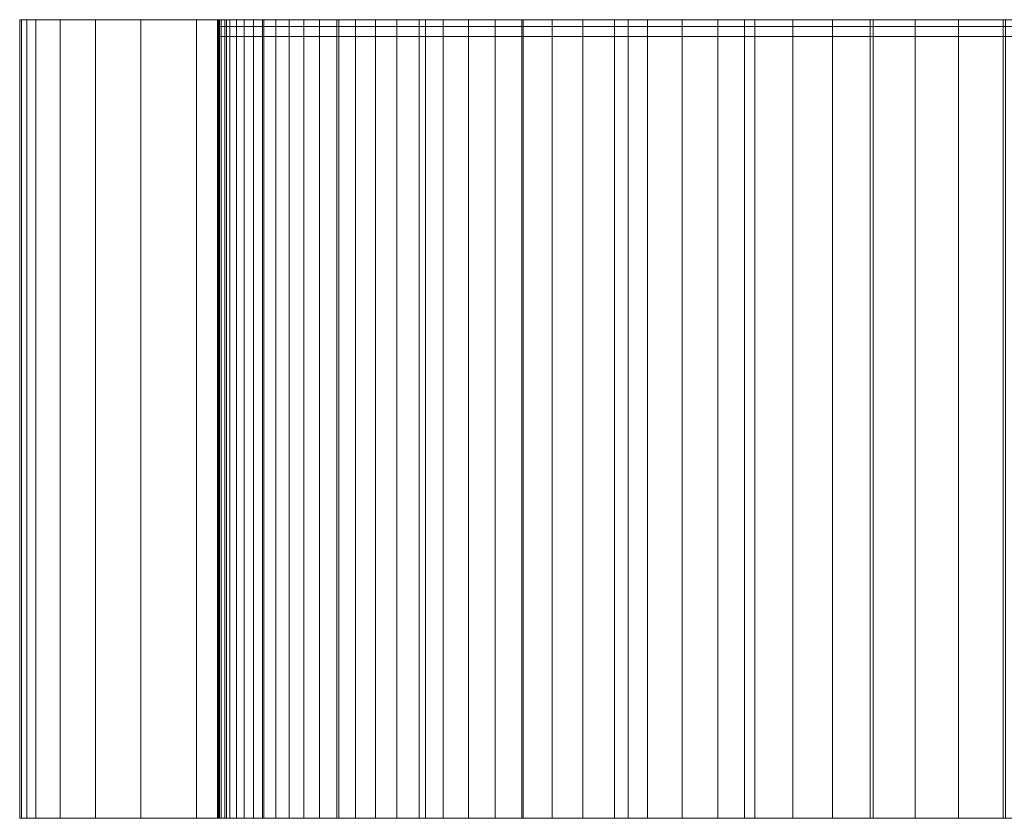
# Model space of a CAD drawing. Header units: millimetres. Extents: x -1780 to -880, y -660 to -620.
# Tile 1 of 9: x -1780 to -1731, y -660 to -620. Entities that reach past the tile are written whole.
import ezdxf

# ---------------------------------------------------------------- set-up
doc = ezdxf.new("R2010")
doc.units = ezdxf.units.MM
doc.header["$LTSCALE"] = 20
doc.layers.add('COTES', color=7, linetype='Continuous', lineweight=15, true_color=0x989898)

# ---------------------------------------------------------------- blocks, each defined once
blk = doc.blocks.new('Group')
at = {"layer": 'COTES', "color": 7, "linetype": 'Continuous', "lineweight": 9, "transparency": 33554687}
for points, invisible_edges in [([(-1770.09, -620, -1251.94), (-1779.903, -620, -1240.47), (-1780, -620, -1265.512), (-1770.09, -620, -1251.94)], 13), ([(-1770.074, -620, -1257.411), (-1770.09, -620, -1251.94), (-1780, -620, -1265.512), (-1770.074, -620, -1257.411)], 14), ([(-1769.991, -620, -1262.88), (-1770.074, -620, -1257.411), (-1780, -620, -1265.512), (-1769.991, -620, -1262.88)], 14), ([(-1769.991, -620, -1262.88), (-1780, -620, -1265.512), (-1779.641, -620, -1265.505), (-1769.991, -620, -1262.88)], 13), ([(-1769.728, -620, -1235.534), (-1779.197, -620, -1225.102), (-1779.903, -620, -1240.47), (-1769.728, -620, -1235.534)], 13), ([(-1769.917, -620, -1241.001), (-1769.728, -620, -1235.534), (-1779.903, -620, -1240.47), (-1769.917, -620, -1241.001)], 14), ([(-1770.037, -620, -1246.47), (-1769.917, -620, -1241.001), (-1779.903, -620, -1240.47), (-1770.037, -620, -1246.47)], 14), ([(-1770.09, -620, -1251.94), (-1770.037, -620, -1246.47), (-1779.903, -620, -1240.47), (-1770.09, -620, -1251.94)], 14), ([(-1769.641, -620, -1262.873), (-1769.991, -620, -1262.88), (-1779.641, -620, -1265.505), (-1769.641, -620, -1262.873)], 14), ([(-1779.641, -620, -2802.909), (-1329.132, -620, -2802.909), (-1769.641, -620, -2792.909), (-1779.641, -620, -2802.909)], 14), ([(-1779.641, -620, -1265.505), (-1779.641, -620, -2802.909), (-1769.641, -620, -2792.909), (-1779.641, -620, -1265.505)], 14), ([(-1779.641, -620, -1265.505), (-1769.641, -620, -2792.909), (-1769.641, -620, -1262.873), (-1779.641, -620, -1265.505)], 13), ([(-1768.755, -620, -1219.153), (-1777.966, -620, -1209.767), (-1779.197, -620, -1225.102), (-1768.755, -620, -1219.153)], 13), ([(-1769.148, -620, -1224.609), (-1768.755, -620, -1219.153), (-1779.197, -620, -1225.102), (-1769.148, -620, -1224.609)], 14), ([(-1769.472, -620, -1230.07), (-1769.148, -620, -1224.609), (-1779.197, -620, -1225.102), (-1769.472, -620, -1230.07)], 14), ([(-1769.728, -620, -1235.534), (-1769.472, -620, -1230.07), (-1779.197, -620, -1225.102), (-1769.728, -620, -1235.534)], 14), ([(-1767.172, -620, -1202.819), (-1776.212, -620, -1194.483), (-1777.966, -620, -1209.767), (-1767.172, -620, -1202.819)], 13), ([(-1767.768, -620, -1208.257), (-1767.172, -620, -1202.819), (-1777.966, -620, -1209.767), (-1767.768, -620, -1208.257)], 14), ([(-1768.295, -620, -1213.702), (-1767.768, -620, -1208.257), (-1777.966, -620, -1209.767), (-1768.295, -620, -1213.702)], 14), ([(-1768.755, -620, -1219.153), (-1768.295, -620, -1213.702), (-1777.966, -620, -1209.767), (-1768.755, -620, -1219.153)], 14), ([(-1764.981, -620, -1186.556), (-1773.937, -620, -1179.268), (-1776.212, -620, -1194.483), (-1764.981, -620, -1186.556)], 13), ([(-1765.779, -620, -1191.968), (-1764.981, -620, -1186.556), (-1776.212, -620, -1194.483), (-1765.779, -620, -1191.968)], 14), ([(-1766.509, -620, -1197.389), (-1765.779, -620, -1191.968), (-1776.212, -620, -1194.483), (-1766.509, -620, -1197.389)], 14), ([(-1767.172, -620, -1202.819), (-1766.509, -620, -1197.389), (-1776.212, -620, -1194.483), (-1767.172, -620, -1202.819)], 14), ([(-1763.184, -620, -1175.764), (-1771.143, -620, -1164.139), (-1773.937, -620, -1179.268), (-1763.184, -620, -1175.764)], 13), ([(-1764.116, -620, -1181.155), (-1763.184, -620, -1175.764), (-1773.937, -620, -1179.268), (-1764.116, -620, -1181.155)], 14), ([(-1764.981, -620, -1186.556), (-1764.116, -620, -1181.155), (-1773.937, -620, -1179.268), (-1764.981, -620, -1186.556)], 14), ([(-1759.988, -620, -1159.669), (-1767.833, -620, -1149.115), (-1771.143, -620, -1164.139), (-1759.988, -620, -1159.669)], 13), ([(-1761.12, -620, -1165.02), (-1759.988, -620, -1159.669), (-1771.143, -620, -1164.139), (-1761.12, -620, -1165.02)], 14), ([(-1762.185, -620, -1170.386), (-1761.12, -620, -1165.02), (-1771.143, -620, -1164.139), (-1762.185, -620, -1170.386)], 14), ([(-1763.184, -620, -1175.764), (-1762.185, -620, -1170.386), (-1771.143, -620, -1164.139), (-1763.184, -620, -1175.764)], 14), ([(-1329.132, -620, -2802.909), (-1329.132, -620, -2792.909), (-1769.641, -620, -2792.909), (-1329.132, -620, -2802.909)], 12), ([(-1756.193, -620, -1143.703), (-1764.012, -620, -1134.212), (-1767.833, -620, -1149.115), (-1756.193, -620, -1143.703)], 13), ([(-1757.524, -620, -1149.009), (-1756.193, -620, -1143.703), (-1767.833, -620, -1149.115), (-1757.524, -620, -1149.009)], 14), ([(-1758.789, -620, -1154.331), (-1757.524, -620, -1149.009), (-1767.833, -620, -1149.115), (-1758.789, -620, -1154.331)], 14), ([(-1759.988, -620, -1159.669), (-1758.789, -620, -1154.331), (-1767.833, -620, -1149.115), (-1759.988, -620, -1159.669)], 14), ([(-1751.805, -620, -1127.891), (-1759.684, -620, -1119.449), (-1764.012, -620, -1134.212), (-1751.805, -620, -1127.891)], 13), ([(-1753.333, -620, -1133.143), (-1751.805, -620, -1127.891), (-1764.012, -620, -1134.212), (-1753.333, -620, -1133.143)], 14), ([(-1754.796, -620, -1138.414), (-1753.333, -620, -1133.143), (-1764.012, -620, -1134.212), (-1754.796, -620, -1138.414)], 14), ([(-1756.193, -620, -1143.703), (-1754.796, -620, -1138.414), (-1764.012, -620, -1134.212), (-1756.193, -620, -1143.703)], 14), ([(-1748.554, -620, -1117.444), (-1754.853, -620, -1104.843), (-1759.684, -620, -1119.449), (-1748.554, -620, -1117.444)], 13), ([(-1750.212, -620, -1122.657), (-1748.554, -620, -1117.444), (-1759.684, -620, -1119.449), (-1750.212, -620, -1122.657)], 14), ([(-1751.805, -620, -1127.891), (-1750.212, -620, -1122.657), (-1759.684, -620, -1119.449), (-1751.805, -620, -1127.891)], 14), ([(-1743.193, -620, -1101.935), (-1749.527, -620, -1090.41), (-1754.853, -620, -1104.843), (-1743.193, -620, -1101.935)], 13), ([(-1745.044, -620, -1107.082), (-1743.193, -620, -1101.935), (-1754.853, -620, -1104.843), (-1745.044, -620, -1107.082)], 14), ([(-1746.832, -620, -1112.252), (-1745.044, -620, -1107.082), (-1754.853, -620, -1104.843), (-1746.832, -620, -1112.252)], 14), ([(-1748.554, -620, -1117.444), (-1746.832, -620, -1112.252), (-1754.853, -620, -1104.843), (-1748.554, -620, -1117.444)], 14), ([(-1737.258, -620, -1086.636), (-1743.71, -620, -1076.167), (-1749.527, -620, -1090.41), (-1737.258, -620, -1086.636)], 13), ([(-1739.299, -620, -1091.711), (-1737.258, -620, -1086.636), (-1749.527, -620, -1090.41), (-1739.299, -620, -1091.711)], 14), ([(-1741.278, -620, -1096.811), (-1739.299, -620, -1091.711), (-1749.527, -620, -1090.41), (-1741.278, -620, -1096.811)], 14), ([(-1743.193, -620, -1101.935), (-1741.278, -620, -1096.811), (-1749.527, -620, -1090.41), (-1743.193, -620, -1101.935)], 14), ([(-1730.756, -620, -1071.569), (-1737.41, -620, -1062.132), (-1743.71, -620, -1076.167), (-1730.756, -620, -1071.569)], 13), ([(-1732.985, -620, -1076.564), (-1730.756, -620, -1071.569), (-1743.71, -620, -1076.167), (-1732.985, -620, -1076.564)], 14), ([(-1735.153, -620, -1081.586), (-1732.985, -620, -1076.564), (-1743.71, -620, -1076.167), (-1735.153, -620, -1081.586)], 14), ([(-1737.258, -620, -1086.636), (-1735.153, -620, -1081.586), (-1743.71, -620, -1076.167), (-1737.258, -620, -1086.636)], 14), ([(-1726.111, -620, -1061.663), (-1730.634, -620, -1048.32), (-1737.41, -620, -1062.132), (-1726.111, -620, -1061.663)], 13), ([(-1728.464, -620, -1066.601), (-1726.111, -620, -1061.663), (-1737.41, -620, -1062.132), (-1728.464, -620, -1066.601)], 14), ([(-1730.756, -620, -1071.569), (-1728.464, -620, -1066.601), (-1737.41, -620, -1062.132), (-1730.756, -620, -1071.569)], 14), ([(-1770.037, -620.342, -1246.47), (-1770.09, -620.342, -1251.94), (-1770.074, -620.342, -1257.411), (-1770.037, -620.342, -1246.47)], 12), ([(-1770.074, -620.342, -1257.411), (-1769.991, -620.342, -1262.88), (-1769.641, -620.342, -1262.873), (-1770.074, -620.342, -1257.411)], 12), ([(-1770.037, -620.342, -1246.47), (-1770.074, -620.342, -1257.411), (-1769.641, -620.342, -1262.873), (-1770.037, -620.342, -1246.47)], 15), ([(-1769.728, -620.342, -1235.534), (-1769.917, -620.342, -1241.001), (-1770.037, -620.342, -1246.47), (-1769.728, -620.342, -1235.534)], 12), ([(-1769.148, -620.342, -1224.609), (-1769.728, -620.342, -1235.534), (-1770.037, -620.342, -1246.47), (-1769.148, -620.342, -1224.609)], 15), ([(-1769.148, -620.342, -1224.609), (-1770.037, -620.342, -1246.47), (-1769.641, -620.342, -1262.873), (-1769.148, -620.342, -1224.609)], 15), ([(-1769.148, -620.342, -1224.609), (-1769.472, -620.342, -1230.07), (-1769.728, -620.342, -1235.534), (-1769.148, -620.342, -1224.609)], 12), ([(-1763.184, -620.342, -1175.764), (-1769.148, -620.342, -1224.609), (-1769.641, -620.342, -1262.873), (-1763.184, -620.342, -1175.764)], 15), ([(-1723.697, -620.342, -1056.754), (-1763.184, -620.342, -1175.764), (-1769.641, -620.342, -1262.873), (-1723.697, -620.342, -1056.754)], 15), ([(-1586.676, -620.342, -895.955), (-1723.697, -620.342, -1056.754), (-1769.641, -620.342, -1262.873), (-1586.676, -620.342, -895.955)], 15), ([(-1265.119, -620.342, -818.174), (-1586.676, -620.342, -895.955), (-1769.641, -620.342, -1262.873), (-1265.119, -620.342, -818.174)], 15), ([(-889.952, -620.342, -1253.599), (-1265.119, -620.342, -818.174), (-1769.641, -620.342, -1262.873), (-889.952, -620.342, -1253.599)], 15), ([(-889.952, -620.342, -2792.909), (-889.952, -620.342, -1253.599), (-1769.641, -620.342, -1262.873), (-889.952, -620.342, -2792.909)], 14), ([(-889.952, -620.342, -2792.909), (-1769.641, -620.342, -1262.873), (-1769.641, -620.342, -2792.909), (-889.952, -620.342, -2792.909)], 9), ([(-1768.295, -620.342, -1213.702), (-1768.755, -620.342, -1219.153), (-1769.148, -620.342, -1224.609), (-1768.295, -620.342, -1213.702)], 12), ([(-1767.172, -620.342, -1202.819), (-1768.295, -620.342, -1213.702), (-1769.148, -620.342, -1224.609), (-1767.172, -620.342, -1202.819)], 15), ([(-1763.184, -620.342, -1175.764), (-1767.172, -620.342, -1202.819), (-1769.148, -620.342, -1224.609), (-1763.184, -620.342, -1175.764)], 15), ([(-1767.172, -620.342, -1202.819), (-1767.768, -620.342, -1208.257), (-1768.295, -620.342, -1213.702), (-1767.172, -620.342, -1202.819)], 12), ([(-1765.779, -620.342, -1191.968), (-1766.509, -620.342, -1197.389), (-1767.172, -620.342, -1202.819), (-1765.779, -620.342, -1191.968)], 12), ([(-1763.184, -620.342, -1175.764), (-1765.779, -620.342, -1191.968), (-1767.172, -620.342, -1202.819), (-1763.184, -620.342, -1175.764)], 15), ([(-1764.116, -620.342, -1181.155), (-1764.981, -620.342, -1186.556), (-1765.779, -620.342, -1191.968), (-1764.116, -620.342, -1181.155)], 12), ([(-1763.184, -620.342, -1175.764), (-1764.116, -620.342, -1181.155), (-1765.779, -620.342, -1191.968), (-1763.184, -620.342, -1175.764)], 14), ([(-1761.12, -620.342, -1165.02), (-1762.185, -620.342, -1170.386), (-1763.184, -620.342, -1175.764), (-1761.12, -620.342, -1165.02)], 12), ([(-1758.789, -620.342, -1154.331), (-1761.12, -620.342, -1165.02), (-1763.184, -620.342, -1175.764), (-1758.789, -620.342, -1154.331)], 15), ([(-1754.796, -620.342, -1138.414), (-1758.789, -620.342, -1154.331), (-1763.184, -620.342, -1175.764), (-1754.796, -620.342, -1138.414)], 15), ([(-1743.193, -620.342, -1101.935), (-1754.796, -620.342, -1138.414), (-1763.184, -620.342, -1175.764), (-1743.193, -620.342, -1101.935)], 15), ([(-1723.697, -620.342, -1056.754), (-1743.193, -620.342, -1101.935), (-1763.184, -620.342, -1175.764), (-1723.697, -620.342, -1056.754)], 15), ([(-1758.789, -620.342, -1154.331), (-1759.988, -620.342, -1159.669), (-1761.12, -620.342, -1165.02), (-1758.789, -620.342, -1154.331)], 12), ([(-1754.796, -620.342, -1138.414), (-1757.524, -620.342, -1149.009), (-1758.789, -620.342, -1154.331), (-1754.796, -620.342, -1138.414)], 13), ([(-1754.796, -620.342, -1138.414), (-1756.193, -620.342, -1143.703), (-1757.524, -620.342, -1149.009), (-1754.796, -620.342, -1138.414)], 12), ([(-1751.805, -620.342, -1127.891), (-1753.333, -620.342, -1133.143), (-1754.796, -620.342, -1138.414), (-1751.805, -620.342, -1127.891)], 12), ([(-1748.554, -620.342, -1117.444), (-1751.805, -620.342, -1127.891), (-1754.796, -620.342, -1138.414), (-1748.554, -620.342, -1117.444)], 15), ([(-1743.193, -620.342, -1101.935), (-1748.554, -620.342, -1117.444), (-1754.796, -620.342, -1138.414), (-1743.193, -620.342, -1101.935)], 15), ([(-1748.554, -620.342, -1117.444), (-1750.212, -620.342, -1122.657), (-1751.805, -620.342, -1127.891), (-1748.554, -620.342, -1117.444)], 12), ([(-1745.044, -620.342, -1107.082), (-1746.832, -620.342, -1112.252), (-1748.554, -620.342, -1117.444), (-1745.044, -620.342, -1107.082)], 12), ([(-1743.193, -620.342, -1101.935), (-1745.044, -620.342, -1107.082), (-1748.554, -620.342, -1117.444), (-1743.193, -620.342, -1101.935)], 14), ([(-1739.299, -620.342, -1091.711), (-1741.278, -620.342, -1096.811), (-1743.193, -620.342, -1101.935), (-1739.299, -620.342, -1091.711)], 12), ([(-1735.153, -620.342, -1081.586), (-1739.299, -620.342, -1091.711), (-1743.193, -620.342, -1101.935), (-1735.153, -620.342, -1081.586)], 15), ([(-1723.697, -620.342, -1056.754), (-1735.153, -620.342, -1081.586), (-1743.193, -620.342, -1101.935), (-1723.697, -620.342, -1056.754)], 15), ([(-1735.153, -620.342, -1081.586), (-1737.258, -620.342, -1086.636), (-1739.299, -620.342, -1091.711), (-1735.153, -620.342, -1081.586)], 12), ([(-1730.756, -620.342, -1071.569), (-1732.985, -620.342, -1076.564), (-1735.153, -620.342, -1081.586), (-1730.756, -620.342, -1071.569)], 12), ([(-1728.464, -620.342, -1066.601), (-1730.756, -620.342, -1071.569), (-1735.153, -620.342, -1081.586), (-1728.464, -620.342, -1066.601)], 14), ([(-1723.697, -620.342, -1056.754), (-1728.464, -620.342, -1066.601), (-1735.153, -620.342, -1081.586), (-1723.697, -620.342, -1056.754)], 15), ([(-1770.037, -620.842, -1246.47), (-1770.09, -620.842, -1251.94), (-1770.074, -620.842, -1257.411), (-1770.037, -620.842, -1246.47)], 12), ([(-1770.074, -620.842, -1257.411), (-1769.991, -620.842, -1262.88), (-1769.641, -620.842, -1262.873), (-1770.074, -620.842, -1257.411)], 12), ([(-1770.037, -620.842, -1246.47), (-1770.074, -620.842, -1257.411), (-1769.641, -620.842, -1262.873), (-1770.037, -620.842, -1246.47)], 15), ([(-1769.728, -620.842, -1235.534), (-1769.917, -620.842, -1241.001), (-1770.037, -620.842, -1246.47), (-1769.728, -620.842, -1235.534)], 12), ([(-1769.148, -620.842, -1224.609), (-1769.728, -620.842, -1235.534), (-1770.037, -620.842, -1246.47), (-1769.148, -620.842, -1224.609)], 15), ([(-1769.148, -620.842, -1224.609), (-1770.037, -620.842, -1246.47), (-1769.641, -620.842, -1262.873), (-1769.148, -620.842, -1224.609)], 15), ([(-1769.148, -620.842, -1224.609), (-1769.472, -620.842, -1230.07), (-1769.728, -620.842, -1235.534), (-1769.148, -620.842, -1224.609)], 12), ([(-1763.184, -620.842, -1175.764), (-1769.148, -620.842, -1224.609), (-1769.641, -620.842, -1262.873), (-1763.184, -620.842, -1175.764)], 15), ([(-1723.697, -620.842, -1056.754), (-1763.184, -620.842, -1175.764), (-1769.641, -620.842, -1262.873), (-1723.697, -620.842, -1056.754)], 15), ([(-1586.676, -620.842, -895.955), (-1723.697, -620.842, -1056.754), (-1769.641, -620.842, -1262.873), (-1586.676, -620.842, -895.955)], 15), ([(-1265.119, -620.842, -818.174), (-1586.676, -620.842, -895.955), (-1769.641, -620.842, -1262.873), (-1265.119, -620.842, -818.174)], 15), ([(-889.952, -620.842, -1253.599), (-1265.119, -620.842, -818.174), (-1769.641, -620.842, -1262.873), (-889.952, -620.842, -1253.599)], 15), ([(-889.952, -620.842, -2792.909), (-889.952, -620.842, -1253.599), (-1769.641, -620.842, -1262.873), (-889.952, -620.842, -2792.909)], 14), ([(-889.952, -620.842, -2792.909), (-1769.641, -620.842, -1262.873), (-1769.641, -620.842, -2792.909), (-889.952, -620.842, -2792.909)], 9), ([(-1768.295, -620.842, -1213.702), (-1768.755, -620.842, -1219.153), (-1769.148, -620.842, -1224.609), (-1768.295, -620.842, -1213.702)], 12), ([(-1767.172, -620.842, -1202.819), (-1768.295, -620.842, -1213.702), (-1769.148, -620.842, -1224.609), (-1767.172, -620.842, -1202.819)], 15), ([(-1763.184, -620.842, -1175.764), (-1767.172, -620.842, -1202.819), (-1769.148, -620.842, -1224.609), (-1763.184, -620.842, -1175.764)], 15), ([(-1767.172, -620.842, -1202.819), (-1767.768, -620.842, -1208.257), (-1768.295, -620.842, -1213.702), (-1767.172, -620.842, -1202.819)], 12), ([(-1765.779, -620.842, -1191.968), (-1766.509, -620.842, -1197.389), (-1767.172, -620.842, -1202.819), (-1765.779, -620.842, -1191.968)], 12), ([(-1763.184, -620.842, -1175.764), (-1765.779, -620.842, -1191.968), (-1767.172, -620.842, -1202.819), (-1763.184, -620.842, -1175.764)], 15), ([(-1764.116, -620.842, -1181.155), (-1764.981, -620.842, -1186.556), (-1765.779, -620.842, -1191.968), (-1764.116, -620.842, -1181.155)], 12), ([(-1763.184, -620.842, -1175.764), (-1764.116, -620.842, -1181.155), (-1765.779, -620.842, -1191.968), (-1763.184, -620.842, -1175.764)], 14), ([(-1761.12, -620.842, -1165.02), (-1762.185, -620.842, -1170.386), (-1763.184, -620.842, -1175.764), (-1761.12, -620.842, -1165.02)], 12), ([(-1758.789, -620.842, -1154.331), (-1761.12, -620.842, -1165.02), (-1763.184, -620.842, -1175.764), (-1758.789, -620.842, -1154.331)], 15), ([(-1754.796, -620.842, -1138.414), (-1758.789, -620.842, -1154.331), (-1763.184, -620.842, -1175.764), (-1754.796, -620.842, -1138.414)], 15), ([(-1743.193, -620.842, -1101.935), (-1754.796, -620.842, -1138.414), (-1763.184, -620.842, -1175.764), (-1743.193, -620.842, -1101.935)], 15), ([(-1723.697, -620.842, -1056.754), (-1743.193, -620.842, -1101.935), (-1763.184, -620.842, -1175.764), (-1723.697, -620.842, -1056.754)], 15), ([(-1758.789, -620.842, -1154.331), (-1759.988, -620.842, -1159.669), (-1761.12, -620.842, -1165.02), (-1758.789, -620.842, -1154.331)], 12), ([(-1754.796, -620.842, -1138.414), (-1757.524, -620.842, -1149.009), (-1758.789, -620.842, -1154.331), (-1754.796, -620.842, -1138.414)], 13), ([(-1754.796, -620.842, -1138.414), (-1756.193, -620.842, -1143.703), (-1757.524, -620.842, -1149.009), (-1754.796, -620.842, -1138.414)], 12), ([(-1751.805, -620.842, -1127.891), (-1753.333, -620.842, -1133.143), (-1754.796, -620.842, -1138.414), (-1751.805, -620.842, -1127.891)], 12), ([(-1748.554, -620.842, -1117.444), (-1751.805, -620.842, -1127.891), (-1754.796, -620.842, -1138.414), (-1748.554, -620.842, -1117.444)], 15), ([(-1743.193, -620.842, -1101.935), (-1748.554, -620.842, -1117.444), (-1754.796, -620.842, -1138.414), (-1743.193, -620.842, -1101.935)], 15), ([(-1748.554, -620.842, -1117.444), (-1750.212, -620.842, -1122.657), (-1751.805, -620.842, -1127.891), (-1748.554, -620.842, -1117.444)], 12), ([(-1745.044, -620.842, -1107.082), (-1746.832, -620.842, -1112.252), (-1748.554, -620.842, -1117.444), (-1745.044, -620.842, -1107.082)], 12), ([(-1743.193, -620.842, -1101.935), (-1745.044, -620.842, -1107.082), (-1748.554, -620.842, -1117.444), (-1743.193, -620.842, -1101.935)], 14), ([(-1739.299, -620.842, -1091.711), (-1741.278, -620.842, -1096.811), (-1743.193, -620.842, -1101.935), (-1739.299, -620.842, -1091.711)], 12), ([(-1735.153, -620.842, -1081.586), (-1739.299, -620.842, -1091.711), (-1743.193, -620.842, -1101.935), (-1735.153, -620.842, -1081.586)], 15), ([(-1723.697, -620.842, -1056.754), (-1735.153, -620.842, -1081.586), (-1743.193, -620.842, -1101.935), (-1723.697, -620.842, -1056.754)], 15), ([(-1735.153, -620.842, -1081.586), (-1737.258, -620.842, -1086.636), (-1739.299, -620.842, -1091.711), (-1735.153, -620.842, -1081.586)], 12), ([(-1730.756, -620.842, -1071.569), (-1732.985, -620.842, -1076.564), (-1735.153, -620.842, -1081.586), (-1730.756, -620.842, -1071.569)], 12), ([(-1728.464, -620.842, -1066.601), (-1730.756, -620.842, -1071.569), (-1735.153, -620.842, -1081.586), (-1728.464, -620.842, -1066.601)], 14), ([(-1723.697, -620.842, -1056.754), (-1728.464, -620.842, -1066.601), (-1735.153, -620.842, -1081.586), (-1723.697, -620.842, -1056.754)], 15), ([(-1770.09, -660, -1251.94), (-1779.903, -660, -1240.47), (-1780, -660, -1265.512), (-1770.09, -660, -1251.94)], 13), ([(-1770.074, -660, -1257.411), (-1770.09, -660, -1251.94), (-1780, -660, -1265.512), (-1770.074, -660, -1257.411)], 14), ([(-1769.991, -660, -1262.88), (-1770.074, -660, -1257.411), (-1780, -660, -1265.512), (-1769.991, -660, -1262.88)], 14), ([(-1769.991, -660, -1262.88), (-1780, -660, -1265.512), (-1779.641, -660, -1265.505), (-1769.991, -660, -1262.88)], 13), ([(-1769.728, -660, -1235.534), (-1779.197, -660, -1225.102), (-1779.903, -660, -1240.47), (-1769.728, -660, -1235.534)], 13), ([(-1769.917, -660, -1241.001), (-1769.728, -660, -1235.534), (-1779.903, -660, -1240.47), (-1769.917, -660, -1241.001)], 14), ([(-1770.037, -660, -1246.47), (-1769.917, -660, -1241.001), (-1779.903, -660, -1240.47), (-1770.037, -660, -1246.47)], 14), ([(-1770.09, -660, -1251.94), (-1770.037, -660, -1246.47), (-1779.903, -660, -1240.47), (-1770.09, -660, -1251.94)], 14), ([(-1769.641, -660, -1262.873), (-1769.991, -660, -1262.88), (-1779.641, -660, -1265.505), (-1769.641, -660, -1262.873)], 14), ([(-1779.641, -660, -2802.909), (-1329.132, -660, -2802.909), (-1769.641, -660, -2792.909), (-1779.641, -660, -2802.909)], 14), ([(-1779.641, -660, -1265.505), (-1779.641, -660, -2802.909), (-1769.641, -660, -2792.909), (-1779.641, -660, -1265.505)], 14), ([(-1779.641, -660, -1265.505), (-1769.641, -660, -2792.909), (-1769.641, -660, -1262.873), (-1779.641, -660, -1265.505)], 13), ([(-1768.755, -660, -1219.153), (-1777.966, -660, -1209.767), (-1779.197, -660, -1225.102), (-1768.755, -660, -1219.153)], 13), ([(-1769.148, -660, -1224.609), (-1768.755, -660, -1219.153), (-1779.197, -660, -1225.102), (-1769.148, -660, -1224.609)], 14), ([(-1769.472, -660, -1230.07), (-1769.148, -660, -1224.609), (-1779.197, -660, -1225.102), (-1769.472, -660, -1230.07)], 14), ([(-1769.728, -660, -1235.534), (-1769.472, -660, -1230.07), (-1779.197, -660, -1225.102), (-1769.728, -660, -1235.534)], 14), ([(-1767.172, -660, -1202.819), (-1776.212, -660, -1194.483), (-1777.966, -660, -1209.767), (-1767.172, -660, -1202.819)], 13), ([(-1767.768, -660, -1208.257), (-1767.172, -660, -1202.819), (-1777.966, -660, -1209.767), (-1767.768, -660, -1208.257)], 14), ([(-1768.295, -660, -1213.702), (-1767.768, -660, -1208.257), (-1777.966, -660, -1209.767), (-1768.295, -660, -1213.702)], 14), ([(-1768.755, -660, -1219.153), (-1768.295, -660, -1213.702), (-1777.966, -660, -1209.767), (-1768.755, -660, -1219.153)], 14), ([(-1764.981, -660, -1186.556), (-1773.937, -660, -1179.268), (-1776.212, -660, -1194.483), (-1764.981, -660, -1186.556)], 13), ([(-1765.779, -660, -1191.968), (-1764.981, -660, -1186.556), (-1776.212, -660, -1194.483), (-1765.779, -660, -1191.968)], 14), ([(-1766.509, -660, -1197.389), (-1765.779, -660, -1191.968), (-1776.212, -660, -1194.483), (-1766.509, -660, -1197.389)], 14), ([(-1767.172, -660, -1202.819), (-1766.509, -660, -1197.389), (-1776.212, -660, -1194.483), (-1767.172, -660, -1202.819)], 14), ([(-1763.184, -660, -1175.764), (-1771.143, -660, -1164.139), (-1773.937, -660, -1179.268), (-1763.184, -660, -1175.764)], 13), ([(-1764.116, -660, -1181.155), (-1763.184, -660, -1175.764), (-1773.937, -660, -1179.268), (-1764.116, -660, -1181.155)], 14), ([(-1764.981, -660, -1186.556), (-1764.116, -660, -1181.155), (-1773.937, -660, -1179.268), (-1764.981, -660, -1186.556)], 14), ([(-1759.988, -660, -1159.669), (-1767.833, -660, -1149.115), (-1771.143, -660, -1164.139), (-1759.988, -660, -1159.669)], 13), ([(-1761.12, -660, -1165.02), (-1759.988, -660, -1159.669), (-1771.143, -660, -1164.139), (-1761.12, -660, -1165.02)], 14), ([(-1762.185, -660, -1170.386), (-1761.12, -660, -1165.02), (-1771.143, -660, -1164.139), (-1762.185, -660, -1170.386)], 14), ([(-1763.184, -660, -1175.764), (-1762.185, -660, -1170.386), (-1771.143, -660, -1164.139), (-1763.184, -660, -1175.764)], 14), ([(-1329.132, -660, -2802.909), (-1329.132, -660, -2792.909), (-1769.641, -660, -2792.909), (-1329.132, -660, -2802.909)], 12), ([(-1756.193, -660, -1143.703), (-1764.012, -660, -1134.212), (-1767.833, -660, -1149.115), (-1756.193, -660, -1143.703)], 13), ([(-1757.524, -660, -1149.009), (-1756.193, -660, -1143.703), (-1767.833, -660, -1149.115), (-1757.524, -660, -1149.009)], 14), ([(-1758.789, -660, -1154.331), (-1757.524, -660, -1149.009), (-1767.833, -660, -1149.115), (-1758.789, -660, -1154.331)], 14), ([(-1759.988, -660, -1159.669), (-1758.789, -660, -1154.331), (-1767.833, -660, -1149.115), (-1759.988, -660, -1159.669)], 14), ([(-1751.805, -660, -1127.891), (-1759.684, -660, -1119.449), (-1764.012, -660, -1134.212), (-1751.805, -660, -1127.891)], 13), ([(-1753.333, -660, -1133.143), (-1751.805, -660, -1127.891), (-1764.012, -660, -1134.212), (-1753.333, -660, -1133.143)], 14), ([(-1754.796, -660, -1138.414), (-1753.333, -660, -1133.143), (-1764.012, -660, -1134.212), (-1754.796, -660, -1138.414)], 14), ([(-1756.193, -660, -1143.703), (-1754.796, -660, -1138.414), (-1764.012, -660, -1134.212), (-1756.193, -660, -1143.703)], 14), ([(-1748.554, -660, -1117.444), (-1754.853, -660, -1104.843), (-1759.684, -660, -1119.449), (-1748.554, -660, -1117.444)], 13), ([(-1750.212, -660, -1122.657), (-1748.554, -660, -1117.444), (-1759.684, -660, -1119.449), (-1750.212, -660, -1122.657)], 14), ([(-1751.805, -660, -1127.891), (-1750.212, -660, -1122.657), (-1759.684, -660, -1119.449), (-1751.805, -660, -1127.891)], 14), ([(-1743.193, -660, -1101.935), (-1749.527, -660, -1090.41), (-1754.853, -660, -1104.843), (-1743.193, -660, -1101.935)], 13), ([(-1745.044, -660, -1107.082), (-1743.193, -660, -1101.935), (-1754.853, -660, -1104.843), (-1745.044, -660, -1107.082)], 14), ([(-1746.832, -660, -1112.252), (-1745.044, -660, -1107.082), (-1754.853, -660, -1104.843), (-1746.832, -660, -1112.252)], 14), ([(-1748.554, -660, -1117.444), (-1746.832, -660, -1112.252), (-1754.853, -660, -1104.843), (-1748.554, -660, -1117.444)], 14), ([(-1737.258, -660, -1086.636), (-1743.71, -660, -1076.167), (-1749.527, -660, -1090.41), (-1737.258, -660, -1086.636)], 13), ([(-1739.299, -660, -1091.711), (-1737.258, -660, -1086.636), (-1749.527, -660, -1090.41), (-1739.299, -660, -1091.711)], 14), ([(-1741.278, -660, -1096.811), (-1739.299, -660, -1091.711), (-1749.527, -660, -1090.41), (-1741.278, -660, -1096.811)], 14), ([(-1743.193, -660, -1101.935), (-1741.278, -660, -1096.811), (-1749.527, -660, -1090.41), (-1743.193, -660, -1101.935)], 14), ([(-1730.756, -660, -1071.569), (-1737.41, -660, -1062.132), (-1743.71, -660, -1076.167), (-1730.756, -660, -1071.569)], 13), ([(-1732.985, -660, -1076.564), (-1730.756, -660, -1071.569), (-1743.71, -660, -1076.167), (-1732.985, -660, -1076.564)], 14), ([(-1735.153, -660, -1081.586), (-1732.985, -660, -1076.564), (-1743.71, -660, -1076.167), (-1735.153, -660, -1081.586)], 14), ([(-1737.258, -660, -1086.636), (-1735.153, -660, -1081.586), (-1743.71, -660, -1076.167), (-1737.258, -660, -1086.636)], 14), ([(-1726.111, -660, -1061.663), (-1730.634, -660, -1048.32), (-1737.41, -660, -1062.132), (-1726.111, -660, -1061.663)], 13), ([(-1728.464, -660, -1066.601), (-1726.111, -660, -1061.663), (-1737.41, -660, -1062.132), (-1728.464, -660, -1066.601)], 14), ([(-1730.756, -660, -1071.569), (-1728.464, -660, -1066.601), (-1737.41, -660, -1062.132), (-1730.756, -660, -1071.569)], 14)]:
    blk.add_3dface(points, dxfattribs=dict(at, invisible_edges=invisible_edges))
for points in [[(-1780, -620, -1265.512), (-1780, -660, -1265.512), (-1779.903, -660, -1240.47), (-1779.903, -620, -1240.47)], [(-1779.641, -620, -1265.505), (-1779.641, -660, -1265.505), (-1780, -660, -1265.512), (-1780, -620, -1265.512)], [(-1779.903, -620, -1240.47), (-1779.903, -660, -1240.47), (-1779.197, -660, -1225.102), (-1779.197, -620, -1225.102)], [(-1779.641, -620, -2802.909), (-1779.641, -660, -2802.909), (-1779.641, -660, -1265.505), (-1779.641, -620, -1265.505)], [(-1329.132, -620, -2802.909), (-1329.132, -660, -2802.909), (-1779.641, -660, -2802.909), (-1779.641, -620, -2802.909)], [(-1779.197, -620, -1225.102), (-1779.197, -660, -1225.102), (-1777.966, -660, -1209.767), (-1777.966, -620, -1209.767)], [(-1777.966, -620, -1209.767), (-1777.966, -660, -1209.767), (-1776.212, -660, -1194.483), (-1776.212, -620, -1194.483)], [(-1776.212, -620, -1194.483), (-1776.212, -660, -1194.483), (-1773.937, -660, -1179.268), (-1773.937, -620, -1179.268)], [(-1773.937, -620, -1179.268), (-1773.937, -660, -1179.268), (-1771.143, -660, -1164.139), (-1771.143, -620, -1164.139)], [(-1771.143, -620, -1164.139), (-1771.143, -660, -1164.139), (-1767.833, -660, -1149.115), (-1767.833, -620, -1149.115)], [(-1770.09, -620, -1251.94), (-1770.09, -660, -1251.94), (-1770.074, -660, -1257.411), (-1770.074, -620, -1257.411)], [(-1770.037, -620, -1246.47), (-1770.037, -660, -1246.47), (-1770.09, -660, -1251.94), (-1770.09, -620, -1251.94)], [(-1770.074, -620, -1257.411), (-1770.074, -660, -1257.411), (-1769.991, -660, -1262.88), (-1769.991, -620, -1262.88)], [(-1769.917, -620, -1241.001), (-1769.917, -660, -1241.001), (-1770.037, -660, -1246.47), (-1770.037, -620, -1246.47)], [(-1769.991, -620, -1262.88), (-1769.991, -660, -1262.88), (-1769.641, -660, -1262.873), (-1769.641, -620, -1262.873)], [(-1769.728, -620, -1235.534), (-1769.728, -660, -1235.534), (-1769.917, -660, -1241.001), (-1769.917, -620, -1241.001)], [(-1769.472, -620, -1230.07), (-1769.472, -660, -1230.07), (-1769.728, -660, -1235.534), (-1769.728, -620, -1235.534)], [(-1769.641, -620, -2792.909), (-1769.641, -660, -2792.909), (-1329.132, -660, -2792.909), (-1329.132, -620, -2792.909)], [(-1769.641, -620, -1262.873), (-1769.641, -660, -1262.873), (-1769.641, -660, -2792.909), (-1769.641, -620, -2792.909)], [(-1769.148, -620, -1224.609), (-1769.148, -660, -1224.609), (-1769.472, -660, -1230.07), (-1769.472, -620, -1230.07)], [(-1768.755, -620, -1219.153), (-1768.755, -660, -1219.153), (-1769.148, -660, -1224.609), (-1769.148, -620, -1224.609)], [(-1768.295, -620, -1213.702), (-1768.295, -660, -1213.702), (-1768.755, -660, -1219.153), (-1768.755, -620, -1219.153)], [(-1767.768, -620, -1208.257), (-1767.768, -660, -1208.257), (-1768.295, -660, -1213.702), (-1768.295, -620, -1213.702)], [(-1767.833, -620, -1149.115), (-1767.833, -660, -1149.115), (-1764.012, -660, -1134.212), (-1764.012, -620, -1134.212)], [(-1767.172, -620, -1202.819), (-1767.172, -660, -1202.819), (-1767.768, -660, -1208.257), (-1767.768, -620, -1208.257)], [(-1766.509, -620, -1197.389), (-1766.509, -660, -1197.389), (-1767.172, -660, -1202.819), (-1767.172, -620, -1202.819)], [(-1765.779, -620, -1191.968), (-1765.779, -660, -1191.968), (-1766.509, -660, -1197.389), (-1766.509, -620, -1197.389)], [(-1764.981, -620, -1186.556), (-1764.981, -660, -1186.556), (-1765.779, -660, -1191.968), (-1765.779, -620, -1191.968)], [(-1764.116, -620, -1181.155), (-1764.116, -660, -1181.155), (-1764.981, -660, -1186.556), (-1764.981, -620, -1186.556)], [(-1763.184, -620, -1175.764), (-1763.184, -660, -1175.764), (-1764.116, -660, -1181.155), (-1764.116, -620, -1181.155)], [(-1764.012, -620, -1134.212), (-1764.012, -660, -1134.212), (-1759.684, -660, -1119.449), (-1759.684, -620, -1119.449)], [(-1762.185, -620, -1170.386), (-1762.185, -660, -1170.386), (-1763.184, -660, -1175.764), (-1763.184, -620, -1175.764)], [(-1761.12, -620, -1165.02), (-1761.12, -660, -1165.02), (-1762.185, -660, -1170.386), (-1762.185, -620, -1170.386)], [(-1759.988, -620, -1159.669), (-1759.988, -660, -1159.669), (-1761.12, -660, -1165.02), (-1761.12, -620, -1165.02)], [(-1758.789, -620, -1154.331), (-1758.789, -660, -1154.331), (-1759.988, -660, -1159.669), (-1759.988, -620, -1159.669)], [(-1759.684, -620, -1119.449), (-1759.684, -660, -1119.449), (-1754.853, -660, -1104.843), (-1754.853, -620, -1104.843)], [(-1757.524, -620, -1149.009), (-1757.524, -660, -1149.009), (-1758.789, -660, -1154.331), (-1758.789, -620, -1154.331)], [(-1756.193, -620, -1143.703), (-1756.193, -660, -1143.703), (-1757.524, -660, -1149.009), (-1757.524, -620, -1149.009)], [(-1754.796, -620, -1138.414), (-1754.796, -660, -1138.414), (-1756.193, -660, -1143.703), (-1756.193, -620, -1143.703)], [(-1754.853, -620, -1104.843), (-1754.853, -660, -1104.843), (-1749.527, -660, -1090.41), (-1749.527, -620, -1090.41)], [(-1753.333, -620, -1133.143), (-1753.333, -660, -1133.143), (-1754.796, -660, -1138.414), (-1754.796, -620, -1138.414)], [(-1751.805, -620, -1127.891), (-1751.805, -660, -1127.891), (-1753.333, -660, -1133.143), (-1753.333, -620, -1133.143)], [(-1750.212, -620, -1122.657), (-1750.212, -660, -1122.657), (-1751.805, -660, -1127.891), (-1751.805, -620, -1127.891)], [(-1748.554, -620, -1117.444), (-1748.554, -660, -1117.444), (-1750.212, -660, -1122.657), (-1750.212, -620, -1122.657)], [(-1749.527, -620, -1090.41), (-1749.527, -660, -1090.41), (-1743.71, -660, -1076.167), (-1743.71, -620, -1076.167)], [(-1746.832, -620, -1112.252), (-1746.832, -660, -1112.252), (-1748.554, -660, -1117.444), (-1748.554, -620, -1117.444)], [(-1745.044, -620, -1107.082), (-1745.044, -660, -1107.082), (-1746.832, -660, -1112.252), (-1746.832, -620, -1112.252)], [(-1743.193, -620, -1101.935), (-1743.193, -660, -1101.935), (-1745.044, -660, -1107.082), (-1745.044, -620, -1107.082)], [(-1743.71, -620, -1076.167), (-1743.71, -660, -1076.167), (-1737.41, -660, -1062.132), (-1737.41, -620, -1062.132)], [(-1741.278, -620, -1096.811), (-1741.278, -660, -1096.811), (-1743.193, -660, -1101.935), (-1743.193, -620, -1101.935)], [(-1739.299, -620, -1091.711), (-1739.299, -660, -1091.711), (-1741.278, -660, -1096.811), (-1741.278, -620, -1096.811)], [(-1737.258, -620, -1086.636), (-1737.258, -660, -1086.636), (-1739.299, -660, -1091.711), (-1739.299, -620, -1091.711)], [(-1737.41, -620, -1062.132), (-1737.41, -660, -1062.132), (-1730.634, -660, -1048.32), (-1730.634, -620, -1048.32)], [(-1735.153, -620, -1081.586), (-1735.153, -660, -1081.586), (-1737.258, -660, -1086.636), (-1737.258, -620, -1086.636)], [(-1732.985, -620, -1076.564), (-1732.985, -660, -1076.564), (-1735.153, -660, -1081.586), (-1735.153, -620, -1081.586)], [(-1730.756, -620, -1071.569), (-1730.756, -660, -1071.569), (-1732.985, -660, -1076.564), (-1732.985, -620, -1076.564)], [(-1728.464, -620, -1066.601), (-1728.464, -660, -1066.601), (-1730.756, -660, -1071.569), (-1730.756, -620, -1071.569)], [(-1770.09, -620.342, -1251.94), (-1770.09, -620.842, -1251.94), (-1770.037, -620.842, -1246.47), (-1770.037, -620.342, -1246.47)], [(-1770.074, -620.342, -1257.411), (-1770.074, -620.842, -1257.411), (-1770.09, -620.842, -1251.94), (-1770.09, -620.342, -1251.94)], [(-1769.991, -620.342, -1262.88), (-1769.991, -620.842, -1262.88), (-1770.074, -620.842, -1257.411), (-1770.074, -620.342, -1257.411)], [(-1770.037, -620.342, -1246.47), (-1770.037, -620.842, -1246.47), (-1769.917, -620.842, -1241.001), (-1769.917, -620.342, -1241.001)], [(-1769.641, -620.342, -1262.873), (-1769.641, -620.842, -1262.873), (-1769.991, -620.842, -1262.88), (-1769.991, -620.342, -1262.88)], [(-1769.917, -620.342, -1241.001), (-1769.917, -620.842, -1241.001), (-1769.728, -620.842, -1235.534), (-1769.728, -620.342, -1235.534)], [(-1769.728, -620.342, -1235.534), (-1769.728, -620.842, -1235.534), (-1769.472, -620.842, -1230.07), (-1769.472, -620.342, -1230.07)], [(-889.952, -620.342, -2792.909), (-889.952, -620.842, -2792.909), (-1769.641, -620.842, -2792.909), (-1769.641, -620.342, -2792.909)], [(-1769.641, -620.342, -2792.909), (-1769.641, -620.842, -2792.909), (-1769.641, -620.842, -1262.873), (-1769.641, -620.342, -1262.873)], [(-1769.472, -620.342, -1230.07), (-1769.472, -620.842, -1230.07), (-1769.148, -620.842, -1224.609), (-1769.148, -620.342, -1224.609)], [(-1769.148, -620.342, -1224.609), (-1769.148, -620.842, -1224.609), (-1768.755, -620.842, -1219.153), (-1768.755, -620.342, -1219.153)], [(-1768.755, -620.342, -1219.153), (-1768.755, -620.842, -1219.153), (-1768.295, -620.842, -1213.702), (-1768.295, -620.342, -1213.702)], [(-1768.295, -620.342, -1213.702), (-1768.295, -620.842, -1213.702), (-1767.768, -620.842, -1208.257), (-1767.768, -620.342, -1208.257)], [(-1767.768, -620.342, -1208.257), (-1767.768, -620.842, -1208.257), (-1767.172, -620.842, -1202.819), (-1767.172, -620.342, -1202.819)], [(-1767.172, -620.342, -1202.819), (-1767.172, -620.842, -1202.819), (-1766.509, -620.842, -1197.389), (-1766.509, -620.342, -1197.389)], [(-1766.509, -620.342, -1197.389), (-1766.509, -620.842, -1197.389), (-1765.779, -620.842, -1191.968), (-1765.779, -620.342, -1191.968)], [(-1765.779, -620.342, -1191.968), (-1765.779, -620.842, -1191.968), (-1764.981, -620.842, -1186.556), (-1764.981, -620.342, -1186.556)], [(-1764.981, -620.342, -1186.556), (-1764.981, -620.842, -1186.556), (-1764.116, -620.842, -1181.155), (-1764.116, -620.342, -1181.155)], [(-1764.116, -620.342, -1181.155), (-1764.116, -620.842, -1181.155), (-1763.184, -620.842, -1175.764), (-1763.184, -620.342, -1175.764)], [(-1763.184, -620.342, -1175.764), (-1763.184, -620.842, -1175.764), (-1762.185, -620.842, -1170.386), (-1762.185, -620.342, -1170.386)], [(-1762.185, -620.342, -1170.386), (-1762.185, -620.842, -1170.386), (-1761.12, -620.842, -1165.02), (-1761.12, -620.342, -1165.02)], [(-1761.12, -620.342, -1165.02), (-1761.12, -620.842, -1165.02), (-1759.988, -620.842, -1159.669), (-1759.988, -620.342, -1159.669)], [(-1759.988, -620.342, -1159.669), (-1759.988, -620.842, -1159.669), (-1758.789, -620.842, -1154.331), (-1758.789, -620.342, -1154.331)], [(-1758.789, -620.342, -1154.331), (-1758.789, -620.842, -1154.331), (-1757.524, -620.842, -1149.009), (-1757.524, -620.342, -1149.009)], [(-1757.524, -620.342, -1149.009), (-1757.524, -620.842, -1149.009), (-1756.193, -620.842, -1143.703), (-1756.193, -620.342, -1143.703)], [(-1756.193, -620.342, -1143.703), (-1756.193, -620.842, -1143.703), (-1754.796, -620.842, -1138.414), (-1754.796, -620.342, -1138.414)], [(-1754.796, -620.342, -1138.414), (-1754.796, -620.842, -1138.414), (-1753.333, -620.842, -1133.143), (-1753.333, -620.342, -1133.143)], [(-1753.333, -620.342, -1133.143), (-1753.333, -620.842, -1133.143), (-1751.805, -620.842, -1127.891), (-1751.805, -620.342, -1127.891)], [(-1751.805, -620.342, -1127.891), (-1751.805, -620.842, -1127.891), (-1750.212, -620.842, -1122.657), (-1750.212, -620.342, -1122.657)], [(-1750.212, -620.342, -1122.657), (-1750.212, -620.842, -1122.657), (-1748.554, -620.842, -1117.444), (-1748.554, -620.342, -1117.444)], [(-1748.554, -620.342, -1117.444), (-1748.554, -620.842, -1117.444), (-1746.832, -620.842, -1112.252), (-1746.832, -620.342, -1112.252)], [(-1746.832, -620.342, -1112.252), (-1746.832, -620.842, -1112.252), (-1745.044, -620.842, -1107.082), (-1745.044, -620.342, -1107.082)], [(-1745.044, -620.342, -1107.082), (-1745.044, -620.842, -1107.082), (-1743.193, -620.842, -1101.935), (-1743.193, -620.342, -1101.935)], [(-1743.193, -620.342, -1101.935), (-1743.193, -620.842, -1101.935), (-1741.278, -620.842, -1096.811), (-1741.278, -620.342, -1096.811)], [(-1741.278, -620.342, -1096.811), (-1741.278, -620.842, -1096.811), (-1739.299, -620.842, -1091.711), (-1739.299, -620.342, -1091.711)], [(-1739.299, -620.342, -1091.711), (-1739.299, -620.842, -1091.711), (-1737.258, -620.842, -1086.636), (-1737.258, -620.342, -1086.636)], [(-1737.258, -620.342, -1086.636), (-1737.258, -620.842, -1086.636), (-1735.153, -620.842, -1081.586), (-1735.153, -620.342, -1081.586)], [(-1735.153, -620.342, -1081.586), (-1735.153, -620.842, -1081.586), (-1732.985, -620.842, -1076.564), (-1732.985, -620.342, -1076.564)], [(-1732.985, -620.342, -1076.564), (-1732.985, -620.842, -1076.564), (-1730.756, -620.842, -1071.569), (-1730.756, -620.342, -1071.569)], [(-1730.756, -620.342, -1071.569), (-1730.756, -620.842, -1071.569), (-1728.464, -620.842, -1066.601), (-1728.464, -620.342, -1066.601)]]:
    blk.add_3dface(points, dxfattribs=at)

msp = doc.modelspace()

# ---------------------------------------------------------------- block references
at = {"layer": 'COTES', "color": 7, "transparency": 33554687}
msp.add_blockref('Group', (0, 0), dxfattribs=at)

doc.saveas('drawing.dxf')
